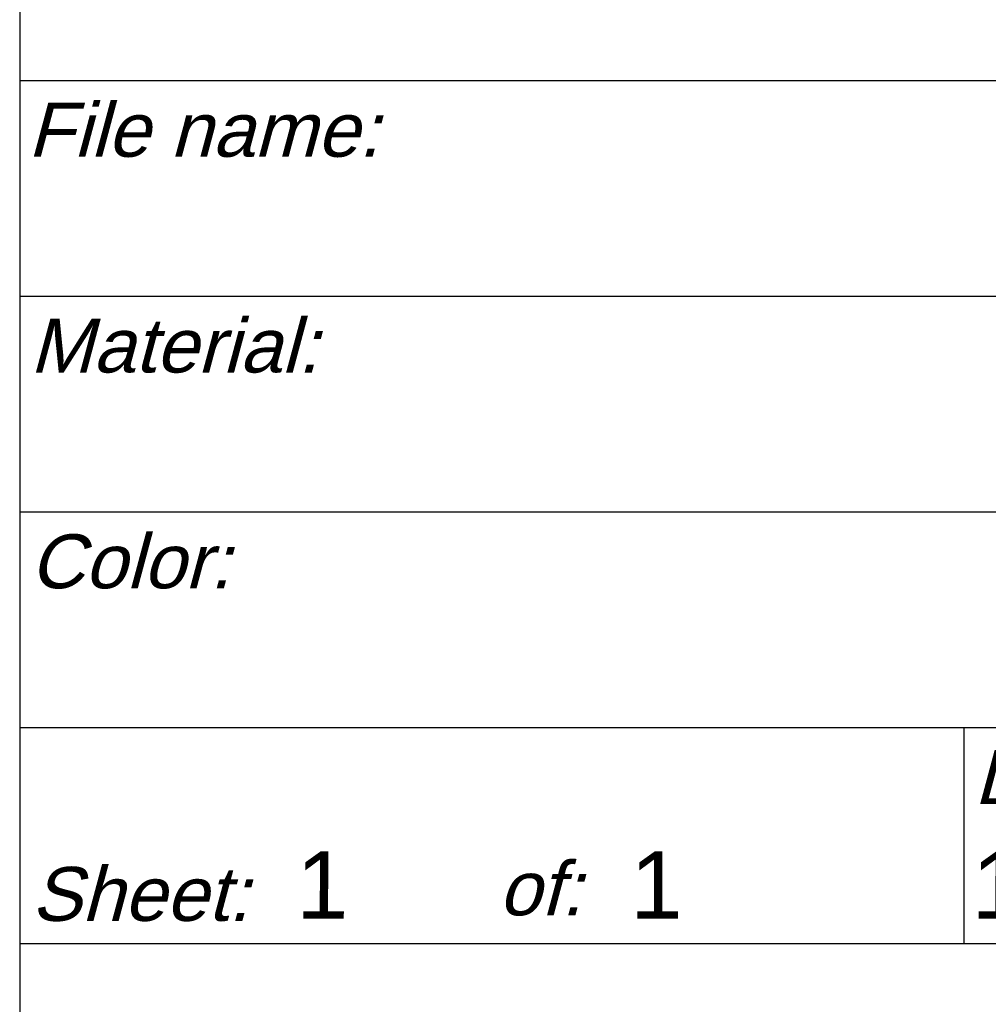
# Paper-space layout 'A2-V (Narrow)' of a CAD drawing. Header units: millimetres. Extents: x -5 to 415, y -15 to 579.
# Tile 8 of 17: x 215 to 251, y 23 to 59. Entities that reach past the tile are written whole.
import ezdxf

# ---------------------------------------------------------------- set-up
doc = ezdxf.new("R2010")
doc.units = ezdxf.units.MM
for name, color, linetype in [('Disegno1', 2, 'Continuous'), ('Tabella', 7, 'Continuous'), ('TabellaCampi', 2, 'Continuous'), ('TabellaIntestazioni', 1, 'Continuous')]:
    doc.layers.add(name, color=color, linetype=linetype)
doc.styles.get("Standard").update_dxf_attribs({"font": 'arial.ttf', "height": 4})

# ---------------------------------------------------------------- blocks, each defined once
blk = doc.blocks.new('A2-V (Narrow)')
at = {"layer": 'Tabella'}
blk.add_line((220, 115), (220, 20), dxfattribs=at)
at = {"layer": 'Tabella', "color": 7}
for p, q in [((220, 72), (410, 72)), ((220, 64), (410, 64)), ((220, 56), (410, 56)), ((220, 48), (410, 48)), ((255, 48), (255, 40)), ((220, 40), (410, 40))]:
    blk.add_line(p, q, dxfattribs=at)
at = {"layer": 'TabellaCampi', "oblique": 0.2618}
for tag, p in [('TITOLO', (220.284, 72.914)), ('PROJET', (330.284, 72.914)), ('FILE_NAME', (220.205, 64.914)), ('RELEASE', (330.284, 64.914)), ('CODICE', (370.284, 64.914)), ('MATERIALE', (220.284, 56.914)), ('TRATTAMENTO', (330.284, 56.914)), ('COLORE', (220.284, 48.914)), ('ENGINEER', (290.284, 48.914)), ('DESIGNER', (330.284, 48.914)), ('APPROVED_BY', (370.284, 48.914)), ('TOLLERANZE', (356.837, 42.125)), ('SHEET', (230.242, 40.914)), ('OF', (242.626, 40.914)), ('SCALA', (290.284, 40.914)), ('DATA', (255.284, 40.914))]:
    blk.add_attdef(tag, p, '', height=2.5, dxfattribs=at)
at = {"layer": 'TabellaIntestazioni', "oblique": 15}
for s, p in [('File name:', (220.293, 69.168)), ('Material:', (220.372, 61.168)), ('Color:', (220.372, 53.168)), ('Date:', (255.372, 45.168)), ('of:', (237.747, 41.042)), ('Sheet:', (220.432, 40.835))]:
    blk.add_text(s, height=2, dxfattribs=at).set_placement(p)

psp = doc.layouts.new('A2-V (Narrow)')

# ---------------------------------------------------------------- block references
at = {"layer": 'Disegno1'}
ref = psp.add_blockref('A2-V (Narrow)', (-5, -15), dxfattribs=at)
ref.add_attrib('SHEET', '1', (225.242, 25.914), dxfattribs={"layer": 'TabellaCampi', "height": 2.5, "oblique": 0.2618})
ref.add_attrib('OF', '1', (237.626, 25.914), dxfattribs={"layer": 'TabellaCampi', "height": 2.5, "oblique": 0.2618})
ref.add_attrib('DATA', '1-1-2002', (250.284, 25.914), dxfattribs={"layer": 'TabellaCampi', "height": 2.5, "oblique": 0.2618})

doc.saveas('drawing.dxf')
